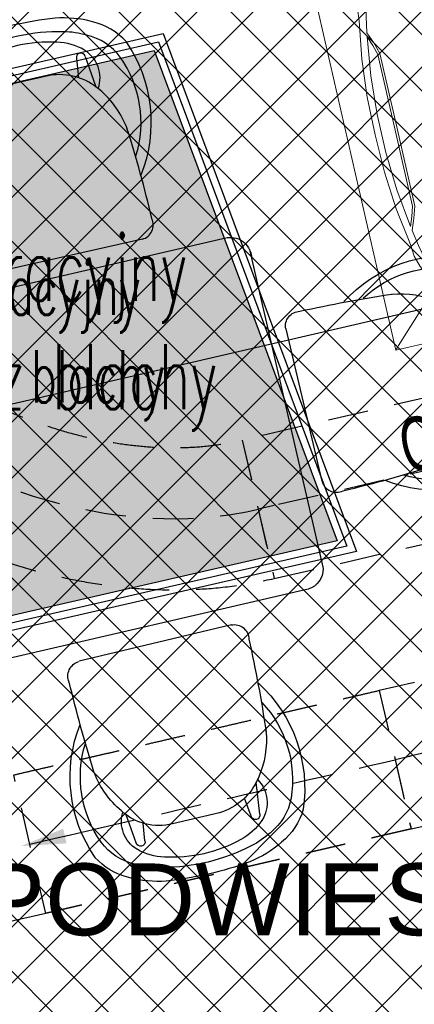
# Model space of a CAD drawing. Header units: centimetres. Extents: x -15121 to 17422, y -60492 to 0.
# Tile 196 of 256: x 2156 to 2244, y -30022 to -29804. Entities that reach past the tile are written whole.
import ezdxf

# ---------------------------------------------------------------- set-up
doc = ezdxf.new("R2010")
doc.units = ezdxf.units.CM
doc.header["$LTSCALE"] = 60
doc.linetypes.add('MP', pattern=[0.25, 0.15, -0.1])
for name, color, linetype in [('A-----SZ', 8, 'Continuous'), ('A-MEB', 8, 'Continuous'), ('AIKA KLIMATYZACJA2', 5, 'Continuous'), ('AIKA lampy restauracja wymiarowanie', 7, 'Continuous'), ('AIKA meble2', 8, 'Continuous'), ('AIKA sufity podwieszane', 8, 'Continuous'), ('AIKA sufity wymiarowanie', 7, 'Continuous'), ('AIKA trapezy', 8, 'Continuous'), ('AIKA trapezy hacz', 8, 'Continuous'), ('AIKA WENT2', 8, 'Continuous')]:
    doc.layers.add(name, color=color, linetype=linetype)
doc.styles.add('Annotative', font='arial.ttf')
doc.styles.add('MtXpl_Arial_Narrow', font='ARIALN.TTF')
doc.styles.add('RomanS', font='romans.shx')
doc.styles.add('wymiar', font='txt.shx', dxfattribs={"width": 0.6})
doc.dimstyles.new('Dwudziestka', dxfattribs={"dimtxt": 7, "dimasz": 0.7, "dimexe": 5, "dimexo": 0, "dimgap": 2.5, "dimtad": 1, "dimtoh": 1, "dimdec": 3, "dimrnd": 0.5, "dimdsep": 46, "dimtxsty": 'wymiar', "dimblk": 'znacznik', "dimcen": 0, "dimdle": 5, "dimse1": 1, "dimse2": 1, "dimclrd": 256, "dimclre": 256, "dimclrt": 256, "dimadec": 0, "dimazin": 0, "dimtfac": 0.4, "dimtdec": 3, "dimtix": 1, "dimtofl": 0, "dimtmove": 2, "dimatfit": 3, "dimldrblk": 'znacznik', "dimfxl": 1, "dimtolj": 1, "dimarcsym": 0})

# ---------------------------------------------------------------- blocks, each defined once
blk = doc.blocks.new('SL klima')
at = {"layer": 'AIKA KLIMATYZACJA2', "color": 140, "linetype": 'MP', "lineweight": -2}
for p, q in [((6521.79, -25999.29, 327.3), (6391.59, -26029.35, 327.3)), ((6525.34, -26014.63, 327.3), (6395.13, -26044.69, 327.3)), ((6391.59, -26029.35, 327.3), (6395.13, -26044.69, 327.3)), ((6391.59, -26029.35, 323.73), (6391.59, -26029.37, 323.73)), ((6391.59, -26029.37, 323.73), (6398.67, -26060.01, 323.73)), ((6398.67, -26060.04, 327.3), (6528.88, -26029.98, 327.3)), ((6398.67, -26043.88, 327.3), (6395.13, -26044.69, 327.3)), ((6395.13, -26044.69, 327.3), (6398.67, -26060.04, 327.3)), ((6398.67, -26060.01, 323.73), (6398.67, -26060.04, 323.73)), ((6429.78, -26083.04, 363.7), (6421.98, -26084.84, 363.7)), ((6421.98, -26084.84, 363.7), (6425.52, -26100.19, 363.7)), ((6421.98, -26084.84, 340.93), (6429.07, -26115.54, 340.93)), ((6433.32, -26098.39, 363.7), (6428.45, -26099.51, 363.7)), ((6429.07, -26099.37, 363.7), (6425.52, -26100.19, 363.7)), ((6425.52, -26100.19, 363.7), (6429.07, -26115.54, 363.7)), ((6347.95, -26134.25, 340.93), (6340.86, -26103.56, 340.93)), ((6429.07, -26115.54, 363.7), (6436.86, -26113.74, 363.7))]:
    blk.add_line(p, q, dxfattribs=at)
at = {"layer": 'AIKA KLIMATYZACJA2', "color": 140, "linetype": 'MP', "lineweight": -2, "extrusion": (1.35673e-17, -5.51653e-18, -1)}
for q in [(6340.86, -26103.56, 299.4), (6336.26, -26136.95, 299.4)]:
    blk.add_line((6347.95, -26134.25, 299.4), q, dxfattribs=at)
at = {"layer": 'AIKA KLIMATYZACJA2', "color": 140, "linetype": 'MP', "lineweight": -2, "elevation": 296.9}
blk.add_lwpolyline([(6352.2, -26117.1), (6361.95, -26114.85)], dxfattribs=at)
at = {"layer": 'AIKA KLIMATYZACJA2', "color": 140, "linetype": 'MP', "lineweight": -2}
for points, knots in [([(6274.97, -25957.02, 323.73), (6275.44, -25958.84, 323.73), (6276.38, -25962.49, 323.73), (6278.42, -25967.82, 323.73), (6280.89, -25973.04, 323.73), (6283.83, -25978.15, 323.73), (6287.2, -25983.14, 323.73), (6290.99, -25987.99, 323.73), (6295.16, -25992.69, 323.73), (6299.7, -25997.22, 323.73), (6304.56, -26001.55, 323.73), (6309.71, -26005.68, 323.73), (6315.13, -26009.59, 323.73), (6320.75, -26013.26, 323.73), (6326.54, -26016.67, 323.73), (6332.45, -26019.77, 323.73), (6338.44, -26022.55, 323.73), (6344.49, -26024.97, 323.73), (6350.55, -26027.02, 323.73), (6356.62, -26028.67, 323.73), (6362.65, -26029.91, 323.73), (6368.63, -26030.72, 323.73), (6374.52, -26031.09, 323.73), (6380.32, -26031, 323.73), (6386.03, -26030.48, 323.73), (6389.74, -26029.72, 323.73), (6391.59, -26029.35, 323.73)], [0, 0, 0, 0, 56.284727, 113.083862, 170.793817, 229.672011, 289.874937, 351.451909, 414.378414, 478.566853, 543.877356, 610.127177, 677.103285, 744.569873, 812.016181, 878.951942, 945.151011, 1010.417128, 1074.582597, 1137.515744, 1199.139945, 1259.435457, 1318.459701, 1376.362489, 1433.396925, 1489.935814, 1489.935814, 1489.935814, 1489.935814]), ([(6259.62, -25960.56, 323.73), (6265.97, -25988.06, 323.73), (6308.17, -26033.65, 323.73), (6367.62, -26051.04, 323.73), (6395.13, -26044.69, 323.73)], [0, 0, 0, 0, 846.482825, 1693.441148, 1693.441148, 1693.441148, 1693.441148]), ([(6244.46, -25964.88, 323.73), (6245.17, -25967.57, 323.73), (6246.6, -25972.91, 323.73), (6249.61, -25980.63, 323.73), (6253.15, -25988.04, 323.73), (6257.25, -25995.12, 323.73), (6261.84, -26001.86, 323.73), (6266.86, -26008.27, 323.73), (6272.27, -26014.36, 323.73), (6278.06, -26020.13, 323.73), (6284.18, -26025.59, 323.73), (6290.61, -26030.74, 323.73), (6297.27, -26035.56, 323.73), (6304.16, -26040.05, 323.73), (6311.24, -26044.21, 323.73), (6318.52, -26048.04, 323.73), (6325.99, -26051.5, 323.73), (6333.62, -26054.55, 323.73), (6341.42, -26057.18, 323.73), (6349.35, -26059.34, 323.73), (6357.41, -26060.99, 323.73), (6365.58, -26062.1, 323.73), (6373.82, -26062.61, 323.73), (6382.12, -26062.48, 323.73), (6390.44, -26061.72, 323.73), (6395.92, -26060.6, 323.73), (6398.67, -26060.04, 323.73)], [0, 0, 0, 0, 83.335639, 165.912519, 247.95003, 329.646978, 411.144804, 492.570146, 573.98884, 655.442497, 737.89538, 820.347982, 902.735064, 984.963522, 1067.172098, 1149.50452, 1231.872687, 1314.222239, 1396.518525, 1478.769302, 1561.014798, 1643.331547, 1725.840533, 1808.697972, 1892.093429, 1976.254647, 1976.254647, 1976.254647, 1976.254647]), ([(6340.86, -26103.56, 340.93), (6341.83, -26103.33, 340.93), (6343.73, -26102.89, 340.93), (6346.53, -26102.25, 340.93), (6349.26, -26101.62, 340.93), (6351.94, -26101, 340.93), (6354.58, -26100.39, 340.93), (6357.16, -26099.8, 340.93), (6359.71, -26099.21, 340.93), (6362.21, -26098.63, 340.93), (6365.1, -26097.96, 340.93), (6368.35, -26097.21, 340.93), (6371.96, -26096.38, 340.93), (6375.52, -26095.56, 340.93), (6379.07, -26094.74, 340.93), (6382.6, -26093.93, 340.93), (6386.14, -26093.11, 340.93), (6389.7, -26092.29, 340.93), (6392.89, -26091.55, 340.93), (6395.72, -26090.9, 340.93), (6398.16, -26090.34, 340.93), (6400.63, -26089.77, 340.93), (6403.14, -26089.19, 340.93), (6405.69, -26088.6, 340.93), (6408.27, -26088.01, 340.93), (6410.9, -26087.4, 340.93), (6413.58, -26086.78, 340.93), (6416.32, -26086.15, 340.93), (6419.11, -26085.5, 340.93), (6421.02, -26085.06, 340.93), (6421.98, -26084.84, 340.93)], [0, 0, 0, 0, 29.654438, 59.308876, 88.963315, 118.617753, 148.272191, 177.926629, 207.581067, 237.235505, 266.889944, 311.371601, 355.853258, 400.334915, 444.816573, 489.29823, 533.779887, 578.261544, 622.743202, 652.39764, 682.052078, 711.706516, 741.360954, 771.015393, 800.669831, 830.324269, 859.978707, 889.633145, 919.287583, 948.942022, 948.942022, 948.942022, 948.942022]), ([(6344.41, -26118.9, 340.93), (6359.82, -26115.35, 340.93), (6384.97, -26109.55, 340.93), (6410.11, -26103.75, 340.93), (6425.52, -26100.19, 340.93)], [0, 0, 0, 0, 474.472992, 948.942022, 948.942022, 948.942022, 948.942022]), ([(6429.07, -26115.54, 340.93), (6428.92, -26115.57, 340.93), (6428.63, -26115.64, 340.93), (6428.19, -26115.74, 340.93), (6427.76, -26115.84, 340.93), (6427.33, -26115.94, 340.93), (6426.89, -26116.04, 340.93), (6426.46, -26116.14, 340.93), (6426.04, -26116.23, 340.93), (6425.61, -26116.33, 340.93), (6425.18, -26116.43, 340.93), (6424.76, -26116.53, 340.93), (6424.33, -26116.63, 340.93), (6423.91, -26116.72, 340.93), (6423.49, -26116.82, 340.93), (6423.07, -26116.92, 340.93), (6422.66, -26117.01, 340.93), (6422.24, -26117.11, 340.93), (6421.82, -26117.21, 340.93), (6421.41, -26117.3, 340.93), (6421, -26117.4, 340.93), (6420.59, -26117.49, 340.93), (6420.18, -26117.59, 340.93), (6419.77, -26117.68, 340.93), (6419.36, -26117.78, 340.93), (6418.95, -26117.87, 340.93), (6418.55, -26117.96, 340.93), (6418.15, -26118.06, 340.93), (6417.74, -26118.15, 340.93), (6417.34, -26118.24, 340.93), (6416.94, -26118.33, 340.93), (6416.54, -26118.43, 340.93), (6416.14, -26118.52, 340.93), (6415.75, -26118.61, 340.93), (6415.35, -26118.7, 340.93), (6414.95, -26118.79, 340.93), (6414.56, -26118.88, 340.93), (6414.17, -26118.97, 340.93), (6413.77, -26119.06, 340.93), (6413.38, -26119.15, 340.93), (6412.99, -26119.24, 340.93), (6412.6, -26119.33, 340.93), (6412.22, -26119.42, 340.93), (6411.83, -26119.51, 340.93), (6411.44, -26119.6, 340.93), (6411.06, -26119.69, 340.93), (6410.67, -26119.78, 340.93), (6410.29, -26119.87, 340.93), (6409.91, -26119.96, 340.93), (6409.52, -26120.05, 340.93), (6409.14, -26120.13, 340.93), (6408.76, -26120.22, 340.93), (6408.38, -26120.31, 340.93), (6408, -26120.4, 340.93), (6407.63, -26120.48, 340.93), (6407.25, -26120.57, 340.93), (6406.87, -26120.66, 340.93), (6406.5, -26120.74, 340.93), (6406.12, -26120.83, 340.93), (6405.75, -26120.92, 340.93), (6405.37, -26121, 340.93), (6405, -26121.09, 340.93), (6404.63, -26121.17, 340.93), (6404.26, -26121.26, 340.93), (6403.89, -26121.35, 340.93), (6403.52, -26121.43, 340.93), (6403.15, -26121.52, 340.93), (6402.78, -26121.6, 340.93), (6402.41, -26121.69, 340.93), (6402.04, -26121.77, 340.93), (6401.67, -26121.86, 340.93), (6401.31, -26121.94, 340.93), (6400.94, -26122.03, 340.93), (6400.57, -26122.11, 340.93), (6400.21, -26122.19, 340.93), (6399.84, -26122.28, 340.93), (6399.48, -26122.36, 340.93), (6399.12, -26122.45, 340.93), (6398.75, -26122.53, 340.93), (6398.39, -26122.61, 340.93), (6398.03, -26122.7, 340.93), (6397.66, -26122.78, 340.93), (6397.3, -26122.86, 340.93), (6396.94, -26122.95, 340.93), (6396.58, -26123.03, 340.93), (6396.22, -26123.11, 340.93), (6395.86, -26123.2, 340.93), (6395.5, -26123.28, 340.93), (6395.14, -26123.36, 340.93), (6394.78, -26123.45, 340.93), (6394.42, -26123.53, 340.93), (6394.06, -26123.61, 340.93), (6393.7, -26123.7, 340.93), (6393.34, -26123.78, 340.93), (6392.98, -26123.86, 340.93), (6392.62, -26123.94, 340.93), (6392.26, -26124.03, 340.93), (6391.9, -26124.11, 340.93), (6391.55, -26124.19, 340.93), (6391.19, -26124.27, 340.93), (6390.83, -26124.36, 340.93), (6390.47, -26124.44, 340.93), (6390.11, -26124.52, 340.93), (6389.76, -26124.6, 340.93), (6389.4, -26124.69, 340.93), (6389.04, -26124.77, 340.93), (6388.68, -26124.85, 340.93), (6388.33, -26124.93, 340.93), (6387.97, -26125.02, 340.93), (6387.61, -26125.1, 340.93), (6387.25, -26125.18, 340.93), (6386.9, -26125.26, 340.93), (6386.54, -26125.35, 340.93), (6386.18, -26125.43, 340.93), (6385.82, -26125.51, 340.93), (6385.46, -26125.59, 340.93), (6385.11, -26125.68, 340.93), (6384.75, -26125.76, 340.93), (6384.39, -26125.84, 340.93), (6384.03, -26125.92, 340.93), (6383.67, -26126.01, 340.93), (6383.31, -26126.09, 340.93), (6382.95, -26126.17, 340.93), (6382.6, -26126.26, 340.93), (6382.24, -26126.34, 340.93), (6381.88, -26126.42, 340.93), (6381.52, -26126.5, 340.93), (6381.16, -26126.59, 340.93), (6380.79, -26126.67, 340.93), (6380.43, -26126.75, 340.93), (6380.07, -26126.84, 340.93), (6379.71, -26126.92, 340.93), (6379.35, -26127, 340.93), (6378.99, -26127.09, 340.93), (6378.62, -26127.17, 340.93), (6378.26, -26127.26, 340.93), (6377.9, -26127.34, 340.93), (6377.53, -26127.42, 340.93), (6377.17, -26127.51, 340.93), (6376.8, -26127.59, 340.93), (6376.44, -26127.68, 340.93), (6376.07, -26127.76, 340.93), (6375.7, -26127.84, 340.93), (6375.34, -26127.93, 340.93), (6374.97, -26128.01, 340.93), (6374.6, -26128.1, 340.93), (6374.23, -26128.18, 340.93), (6373.86, -26128.27, 340.93), (6373.5, -26128.35, 340.93), (6373.12, -26128.44, 340.93), (6372.75, -26128.53, 340.93), (6372.38, -26128.61, 340.93), (6372.01, -26128.7, 340.93), (6371.64, -26128.78, 340.93), (6371.26, -26128.87, 340.93), (6370.89, -26128.96, 340.93), (6370.51, -26129.04, 340.93), (6370.14, -26129.13, 340.93), (6369.76, -26129.22, 340.93), (6369.39, -26129.3, 340.93), (6369.01, -26129.39, 340.93), (6368.63, -26129.48, 340.93), (6368.25, -26129.56, 340.93), (6367.87, -26129.65, 340.93), (6367.49, -26129.74, 340.93), (6367.11, -26129.83, 340.93), (6366.72, -26129.92, 340.93), (6366.34, -26130.01, 340.93), (6365.96, -26130.09, 340.93), (6365.57, -26130.18, 340.93), (6365.18, -26130.27, 340.93), (6364.8, -26130.36, 340.93), (6364.41, -26130.45, 340.93), (6364.02, -26130.54, 340.93), (6363.63, -26130.63, 340.93), (6363.24, -26130.72, 340.93), (6362.85, -26130.81, 340.93), (6362.45, -26130.9, 340.93), (6362.06, -26130.99, 340.93), (6361.66, -26131.08, 340.93), (6361.27, -26131.18, 340.93), (6360.87, -26131.27, 340.93), (6360.47, -26131.36, 340.93), (6360.07, -26131.45, 340.93), (6359.67, -26131.54, 340.93), (6359.27, -26131.64, 340.93), (6358.87, -26131.73, 340.93), (6358.46, -26131.82, 340.93), (6358.06, -26131.92, 340.93), (6357.65, -26132.01, 340.93), (6357.25, -26132.1, 340.93), (6356.84, -26132.2, 340.93), (6356.43, -26132.29, 340.93), (6356.02, -26132.39, 340.93), (6355.6, -26132.48, 340.93), (6355.19, -26132.58, 340.93), (6354.77, -26132.67, 340.93), (6354.36, -26132.77, 340.93), (6353.94, -26132.87, 340.93), (6353.52, -26132.96, 340.93), (6353.1, -26133.06, 340.93), (6352.68, -26133.16, 340.93), (6352.26, -26133.25, 340.93), (6351.83, -26133.35, 340.93), (6351.41, -26133.45, 340.93), (6350.98, -26133.55, 340.93), (6350.55, -26133.65, 340.93), (6350.12, -26133.75, 340.93), (6349.69, -26133.85, 340.93), (6349.26, -26133.95, 340.93), (6348.82, -26134.05, 340.93), (6348.39, -26134.15, 340.93), (6348.1, -26134.22, 340.93), (6347.95, -26134.25, 340.93)], [0, 0, 0, 0, 4.490217, 8.965759, 13.427505, 17.876435, 22.31351, 26.739623, 31.155642, 35.562469, 39.960944, 44.351946, 48.736256, 53.114712, 57.488064, 61.857047, 66.222442, 70.584923, 74.945237, 79.30403, 83.661922, 88.019632, 92.37771, 96.736754, 101.097393, 105.460065, 109.825337, 114.193738, 118.565757, 122.941859, 127.322396, 131.707909, 136.098767, 140.495314, 144.897958, 149.307004, 153.722763, 158.145592, 162.575757, 167.01344, 171.459016, 175.912678, 180.374604, 184.845036, 189.324117, 193.812031, 198.308937, 202.814883, 207.330138, 211.854682, 216.388596, 220.932052, 225.485019, 230.04764, 234.619826, 239.201624, 243.793106, 248.394261, 253.005002, 257.625347, 262.255285, 266.89471, 271.543576, 276.201805, 280.869347, 285.546072, 290.231929, 294.92677, 299.630474, 304.34294, 309.064018, 313.793577, 318.531478, 323.277513, 328.031577, 332.793449, 337.562962, 342.340017, 347.124311, 351.915732, 356.713994, 361.518946, 366.330369, 371.148062, 375.971759, 380.801328, 385.636414, 390.47687, 395.322421, 400.172833, 405.027862, 409.887315, 414.75085, 419.618226, 424.489269, 429.363642, 434.241091, 439.1214, 444.004261, 448.889459, 453.776643, 458.665631, 463.556079, 468.447797, 473.340441, 478.233773, 483.127488, 488.021318, 492.915033, 497.808325, 502.700923, 507.592601, 512.483043, 517.37195, 522.259088, 527.144201, 532.026975, 536.907152, 541.784515, 546.658762, 551.529719, 556.396963, 561.260325, 566.1196, 570.974457, 575.824743, 580.670122, 585.510274, 590.345227, 595.174538, 599.998015, 604.815451, 609.626663, 614.431302, 619.229306, 624.02047, 628.804497, 633.581209, 638.350417, 643.112032, 647.865705, 652.611435, 657.348945, 662.07815, 666.798789, 671.510913, 676.214227, 680.908592, 685.593959, 690.270245, 694.937347, 699.595136, 704.243527, 708.882512, 713.511891, 718.131643, 722.74186, 727.342542, 731.933397, 736.514722, 741.08628, 745.648222, 750.200613, 754.743461, 759.276747, 763.800611, 768.315207, 772.820524, 777.316642, 781.803898, 786.282297, 790.751964, 795.213099, 799.666052, 804.110808, 808.547699, 812.977021, 817.399106, 821.813992, 826.22222, 830.624014, 835.019632, 839.40956, 843.794145, 848.173795, 852.54897, 856.920043, 861.28748, 865.651768, 870.013452, 874.373034, 878.731131, 883.088159, 887.444847, 891.801747, 896.159401, 900.518577, 904.880064, 909.244285, 913.612265, 917.984392, 922.361735, 926.74494, 931.134761, 935.532137, 939.937743, 944.352652, 948.777599, 953.213453, 957.661224, 962.121809, 966.596129, 971.085125, 971.085125, 971.085125, 971.085125])]:
    blk.add_open_spline(points, degree=3, knots=knots, dxfattribs=at)
blk.add_solid([(6352.58, -26118.73, 296.9), (6342.46, -26119.35, 296.9), (6351.83, -26115.48, 296.9)], dxfattribs=at)
at = {"layer": 'AIKA KLIMATYZACJA2', "color": 140, "linetype": 'MP', "lineweight": -2, "style": 'MtXpl_Arial_Narrow', "width": 0.8}
blk.add_text('OK +3,28m', height=12, rotation=13, dxfattribs=at).set_placement((6428.16, -26036.88, 3653.8))
blk = doc.blocks.new('SL krzesło')
at = {"layer": 'AIKA meble2'}
for p, q in [((-14.08, 42.17), (-14.85, 35.66)), ((-12.08, 42.17), (-11.63, 38.3)), ((12.08, 42.17), (11.59, 37.94)), ((14.08, 42.17), (14.91, 35.1))]:
    blk.add_line(p, q, dxfattribs=at)
at = {"layer": 'AIKA meble2', "transparency": 33554610}
for p, q in [((5.4, 39.89), (-5.27, 39.89)), ((17.36, -0.11), (-17.36, 0.11))]:
    blk.add_line(p, q, dxfattribs=at)
at = {"layer": 'AIKA meble2'}
for centre, radius, start, end in [((0, -26.21), 78.75, 83.0607, 96.9393), ((0.07, 7.5), 42.43, 75.6019, 103.198), ((0, 16.39), 31.52, 73.9747, 106.0253), ((-9.16, 38.44), 7.25, 134.4209, 209.5207), ((-13.08, 42.17), 1, 0, 180), ((13.08, 42.17), 1, 0, 180), ((9.16, 38.44), 7.25, 328.0104, 45.5791)]:
    blk.add_arc(centre, radius, start, end, dxfattribs=at)
at = {"layer": 'AIKA meble2', "transparency": 33554610}
for centre, radius, start, end in [((-5.72, 27.41), 24.84, 98.7852, 118.035), ((-5.72, 27.41), 24.84, 98.7852, 118.035), ((5.72, 27.41), 24.84, 61.965, 81.2148), ((5.72, 27.41), 24.84, 61.965, 81.2148), ((-10.67, 35.99), 14.95, 116.7532, 150.8291), ((-6.35, 30.72), 18.39, 100.2359, 119.6737), ((6.35, 30.72), 18.39, 60.3263, 76.546), ((10.67, 35.99), 14.95, 29.1709, 63.2468), ((-10.09, 35.33), 12.57, 115.2509, 156.7145), ((10.09, 35.33), 12.57, 23.2855, 64.7491), ((5.69, 31.74), 31.59, 158.5672, 214.5654), ((-5.69, 31.74), 31.59, 325.4346, 21.4328), ((1.56, 30.77), 25.07, 157.6728, 210.1782), ((-5.61, 27.7), 12.2, 88.4292, 145.8426), ((4.52, 26.3), 13.62, 35.6632, 86.2909), ((-1.56, 30.77), 25.07, 329.8218, 22.3272), ((0.9, 22.09), 20.75, 143.1293, 172.1193), ((-1.03, 21.78), 20.77, 7.5547, 36.8658), ((270.3, 1.81), 290.87, 175.4374, 179.5418), ((-262.62, 1.99), 283.07, 0.3733, 4.5909), ((-17.33, 3.49), 3.3, 168.6056, 267.6814), ((17.25, 3.14), 3.26, 271.771, 12.2423)]:
    blk.add_arc(centre, radius, start, end, dxfattribs=at)
at = {"layer": 'AIKA meble2', "ltscale": 0.2, "transparency": 33554610}
for centre, start, end in [((-5.41, 34.2), 104.7592, 133.1183), ((5.41, 34.2), 46.8817, 75.2408)]:
    blk.add_arc(centre, 12.91, start, end, dxfattribs=at)
blk = doc.blocks.new('SL stolik i krzesła')
at = {"layer": 'A-MEB'}
blk.add_line((5261.06, -44124.92), (5261.06, -44124.94), dxfattribs=at)
at = {"layer": 'AIKA meble2'}
blk.add_lwpolyline([(5330.32, -44042.96), (5330.32, -44115.54, -0.326093), (5326.1, -44119.25), (5254.54, -44119.25, -0.326093), (5250.32, -44115.54), (5250.32, -44042.96, -0.326093), (5254.54, -44039.25), (5326.1, -44039.25, -0.4523), (5330.32, -44045.03)], format="xyb", dxfattribs=at)
blk.add_blockref('SL krzesło', (5290.32, -44035.25), dxfattribs=at)
at = {"layer": 'AIKA meble2', "xscale": -1}
for p, rotation in [((5334.32, -44079.25), 270), ((5290.32, -44123.24), 180)]:
    blk.add_blockref('SL krzesło', p, dxfattribs=dict(at, rotation=rotation))
blk = doc.blocks.new('RSen_55_ME_FB_SOg - fxfa100aveb - standard panel - SH_daikin_tbq - standard-951967-bottom')
at = {"lineweight": 18}
for p, q in [((475.2, 475), (-475.2, 475)), ((466.8, 466.5), (351.6, 351.3)), ((475.2, -475), (475.2, 475)), ((380.7, 224.6), (380.7, 224.6)), ((382.2, 215.6), (382.2, 215.6)), ((362.6, 0), (362.6, 173.4)), ((367.6, 172.7), (367.6, 0)), ((367.6, 172.7), (367.6, 172.7)), ((362.6, -173.4), (362.6, 0)), ((367.6, 0), (367.6, -172.7)), ((380.7, -224.6), (380.7, -224.6)), ((391.3, -254.5), (391.3, -254.5))]:
    blk.add_line(p, q, dxfattribs=at)
for points in [[(475.2, 475, 0), (475.2, 475, 0), (474.9, 474.7, 0), (474.1, 473.8, 0), (472.8, 472.5, 0), (471.1, 470.8, 0), (469.1, 468.8, 0), (466.8, 466.5, 0)], [(351.6, 351.3, 0), (368.6, 330.5, 0), (381.1, 306.9, 0), (388.8, 281.2, 0), (391.3, 254.5, 0)], [(380.7, 224.6, 0), (374.2, 260.3, 0), (366.7, 295.8, 0)], [(391.3, 254.5, 0), (404.5, 170.2, 0), (411.8, 85.3, 0), (413, 0, 0)], [(362.6, 173.4, 0), (370.6, 199.4, 0), (380.7, 224.6, 0)], [(382.2, 215.6, 0), (374.2, 194.4, 0), (367.6, 172.7, 0)], [(382.2, -215.6, 0), (393.3, -129.7, 0), (398.8, -43.3, 0), (398.8, 43.3, 0), (393.3, 129.7, 0), (382.2, 215.6, 0)], [(413, 0, 0), (411.8, -85.3, 0), (404.5, -170.2, 0), (391.3, -254.5, 0)], [(380.7, -224.6, 0), (370.6, -199.4, 0), (362.6, -173.4, 0)], [(367.6, -172.7, 0), (374.2, -194.4, 0), (382.2, -215.6, 0)], [(366.7, -295.8, 0), (374.2, -260.3, 0), (380.7, -224.6, 0)], [(391.3, -254.5, 0), (388.8, -281.2, 0), (381.1, -306.9, 0), (368.6, -330.5, 0), (351.6, -351.3, 0)]]:
    blk.add_polyline3d(points, dxfattribs=at)
blk = doc.blocks.new('9e4a530d-9f49-46ce-8e5b-e1afdcae2084')
at = {"lineweight": 18}
blk.add_blockref('RSen_55_ME_FB_SOg - fxfa100aveb - standard panel - SH_daikin_tbq - standard-951967-bottom', (0, 0), dxfattribs=at)
blk = doc.blocks.new('0abf8e82-bfb6-4fcb-9e4e-e4783ddaddcb')
at = {"xscale": 0.1, "yscale": 0.1, "zscale": 0.1}
blk.add_blockref('9e4a530d-9f49-46ce-8e5b-e1afdcae2084', (47.52, -47.5), dxfattribs=at)
blk = doc.blocks.new('znacznik')
at = {"color": 0}
for points in [[(0, -5), (0, 5)], [(-4, 0), (4, 0)]]:
    blk.add_lwpolyline(points, dxfattribs=at)
at = {"color": 1}
blk.add_lwpolyline([(-2.12, -2.12), (2.12, 2.12)], dxfattribs=at)
blk = doc.blocks.new('*D7163')
at = {"layer": 'AIKA lampy restauracja wymiarowanie', "lineweight": -2, "transparency": 16777216}
blk.add_line((2022.34, -29919.72), (2276.17, -29861.12), dxfattribs=at)
at = {"layer": 'Defpoints', "color": 0, "transparency": 16777216}
for p in [(2276.85, -29860.96), (2017.45, -29901.66, 366.05), (2287.51, -29907.14)]:
    blk.add_point(p, dxfattribs=at)
at = {"layer": 'AIKA lampy restauracja wymiarowanie', "lineweight": -2, "transparency": 16777216, "xscale": 0.7, "yscale": 0.7, "zscale": 0.7}
for p, rotation in [((2276.85, -29860.96), 12.99999999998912), ((2021.65, -29919.87), 192.9999999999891)]:
    blk.add_blockref('znacznik', p, dxfattribs=dict(at, rotation=rotation))
at = {"layer": 'AIKA lampy restauracja wymiarowanie', "transparency": 16777216, "insert": (2147.9, -29884.57), "char_height": 7, "attachment_point": 5, "rotation": 13, "style": 'wymiar'}
blk.add_mtext('\\A1;262', dxfattribs=at)
blk = doc.blocks.new('*D7167')
at = {"layer": 'AIKA lampy restauracja wymiarowanie', "lineweight": -2, "transparency": 16777216}
blk.add_line((2208.2, -30048.57), (2480.33, -29983.27), dxfattribs=at)
at = {"layer": 'Defpoints', "color": 0, "transparency": 16777216}
for p in [(2476.78, -29965.47), (2481.01, -29983.1), (2213.5, -30073.66, 13.46)]:
    blk.add_point(p, dxfattribs=at)
at = {"layer": 'AIKA lampy restauracja wymiarowanie', "lineweight": -2, "transparency": 16777216, "xscale": 0.7, "yscale": 0.7, "zscale": 0.7}
for p, rotation in [((2481.01, -29983.1), 13.49391458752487), ((2207.52, -30048.73), 193.4939145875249)]:
    blk.add_blockref('znacznik', p, dxfattribs=dict(at, rotation=rotation))
at = {"layer": 'AIKA lampy restauracja wymiarowanie', "transparency": 16777216, "insert": (2342.86, -30010.08), "char_height": 7, "attachment_point": 5, "rotation": 13.4939, "style": 'wymiar'}
blk.add_mtext('\\A1;281.5', dxfattribs=at)

msp = doc.modelspace()

# ---------------------------------------------------------------- hatches: boundary and pattern name
at = {"layer": 'A-----SZ'}
h = msp.add_hatch(dxfattribs=at)
h.set_pattern_fill('ANSI31', color=256, scale=2)
h.set_pattern_definition([(45, (-35110.076, -2093.3616), (-4.4901281, 4.4901281), [])])
h.paths.add_polyline_path([(2430.4942, -29232.5492), (2442.1866, -29229.8498), (2447.8099, -29254.2071), (2436.1175, -29256.9065)])
h.paths.add_polyline_path([(1072.0212, -29798.6482), (1074.7206, -29810.3407), (1133.1828, -29796.8436), (1130.4834, -29785.1512)])
h.paths.add_polyline_path([(1226.946, -29762.881), (1229.6454, -29774.5734), (1676.8813, -29671.3209), (1674.1819, -29659.6285)])
h.paths.add_polyline_path([(1883.6714, -29611.264), (1886.3709, -29622.9564), (2480.7366, -29485.7363), (2478.0372, -29474.0439)])
h.paths.add_polyline_path([(2479.5335, -29444.9619), (2491.226, -29442.2625), (2470.0801, -29350.6697), (2458.3877, -29353.3691)])
edge = h.paths.add_edge_path()
edge.add_line((2458.3877, -29353.3691), (2478.4092, -29440.092))
at = {"layer": 'AIKA sufity podwieszane', "transparency": 33554610}
h = msp.add_hatch(dxfattribs=at)
h.set_pattern_fill('ANSI37', color=256, scale=2.771036)
h.set_pattern_definition([(45, (5073.432, 672.602), (-6.221154, 6.221154), []), (135, (5073.432, 672.602), (-6.221154, -6.221154), [])])
h.paths.add_polyline_path([(3263.0511, -29233.6017), (3143.0511, -29233.6017), (3143.0511, -29195.6017), (3027.0511, -29195.6017), (3027.0511, -29233.6017), (2963.0511, -29233.6017), (2963.0511, -29193.9885), (2797.0511, -29193.9885), (2797.0511, -29233.6017), (2733.0511, -29233.6017), (2733.0511, -29195.6017), (2617.0511, -29195.6017), (2617.0511, -29233.6017), (2497.0511, -29233.6017), (2497.0511, -29254.2071), (2449.7172, -29253.5776), (2492.7248, -29439.8638), (2512.2122, -29435.3648), (2522.11, -29478.2371), (1907.5742, -29619.9086), (2121.0978, -30544.7807), (2160.7103, -30535.6354), (2167.0089, -30562.9178), (2328.7543, -30525.5759), (2322.4557, -30498.2935), (2692.7163, -30412.8121), (2689.1171, -30397.2222), (2731.9894, -30387.3244), (2736.209, -30405.6017), (3029.0511, -30405.6017), (3029.0511, -30433.6017), (3195.0511, -30433.6017), (3195.0511, -30405.6017), (3255.0511, -30405.6017), (3255.0511, -30389.6017), (3263.0511, -30389.6017)])
at = {"layer": 'AIKA trapezy hacz'}
h = msp.add_hatch(dxfattribs=at)
h.set_pattern_fill('DOTS', color=256, scale=0.972, angle=12.909245)
h.set_pattern_definition([(12.9092454, (-5802.6285, -6219.2717), (0.40729603, 1.67641405), [0, -1.54305])])
h.paths.add_polyline_path([(2185.9594, -29810.9508), (2065.165, -29838.6369), (2075.9129, -29954.1759), (2226.6041, -29919.6375)])

# ---------------------------------------------------------------- linework, layer by layer
at = {"layer": 'AIKA trapezy', "elevation": 299.4019}
for points in [[(2061.6762, -29836.1125), (2188.0005, -29807.1589), (2230.9351, -29921.9688), (2073.0296, -29958.1608)], [(2063.4206, -29837.3747), (2186.98, -29809.0548), (2228.7696, -29920.8031), (2074.4713, -29956.1684)], [(2065.165, -29838.6369), (2185.9594, -29810.9508), (2226.6041, -29919.6375), (2075.9129, -29954.1759)]]:
    msp.add_lwpolyline(points, close=True, dxfattribs=at)

# ---------------------------------------------------------------- block references
at = {"layer": 'AIKA KLIMATYZACJA2'}
msp.add_blockref('SL klima', (-4186.027, -3867.9585), dxfattribs=at)
at = {"layer": 'AIKA meble2', "rotation": 12.99999999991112}
msp.add_blockref('SL stolik i krzesła', (-12894.0606, 11860.0063), dxfattribs=at)
at = {"layer": 'AIKA WENT2', "rotation": 192.9249736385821}
msp.add_blockref('0abf8e82-bfb6-4fcb-9e4e-e4783ddaddcb', (2332.2631, -29856.0865, -1149.1084), dxfattribs=at)

# ---------------------------------------------------------------- texts
at = {"layer": 'AIKA sufity podwieszane', "color": 7, "style": 'Annotative'}
msp.add_text('SUFIT PODWIESZANY GK h=300 cm', height=15.909091, dxfattribs=at).set_placement((2076.5977, -30007.0538, 340.8601))
at = {"layer": 'AIKA sufity podwieszane', "color": 7, "insert": (2073.7059, -29852.0117, 0), "char_height": 14.4, "width": 160.515401, "attachment_point": 1, "style": 'RomanS'}
msp.add_mtext('{\\W0.6;element dekoracyjny podwieszany z blachy miedzianej}', dxfattribs=at)
at = {"layer": 'AIKA sufity wymiarowanie', "color": 6, "insert": (2086.0937, -29857.9009, 56.8864), "char_height": 11.664, "width": 130.017475, "attachment_point": 1, "style": 'RomanS'}
msp.add_mtext('{\\W0.6;element dekoracyjny podwieszany z blachy miedzianej}', dxfattribs=at)

# ---------------------------------------------------------------- dimensions: what is measured, and where the dimension line sits
at = {"layer": 'AIKA lampy restauracja wymiarowanie', "color": 2}
for base, p1, p2, angle, picture, middle in [((2276.8511, -29860.958), (2017.4506, -29901.6647, 366.0519), (2287.5128, -29907.1392), 193, '*D7163', (2147.9032, -29884.5702)), ((2481.0087, -29983.1045), (2213.4994, -30073.6552, 13.4583), (2476.7777, -29965.473), 193.493915, '*D7167', (2342.8637, -30010.0843))]:
    dim = msp.add_linear_dim(base=base, p1=p1, p2=p2, angle=angle, dimstyle='Dwudziestka', dxfattribs=at)
    dim.commit()
    dim.dimension.update_dxf_attribs({"geometry": picture, "text_midpoint": middle})

doc.saveas('drawing.dxf')
